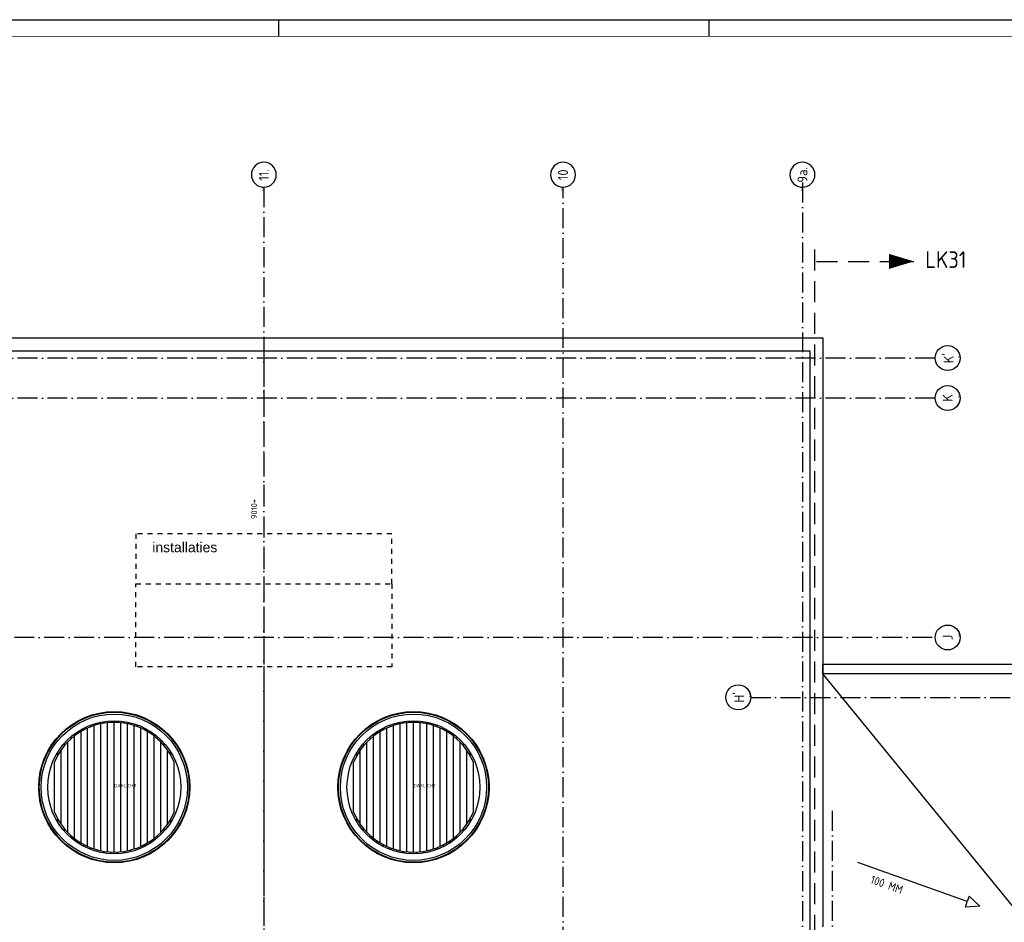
# Model space of a CAD drawing. Header units: millimetres. Extents: x 92017 to 243086, y 190 to 84290.
# Tile 10 of 19: x 149847 to 179461, y 57153 to 84290. Entities that reach past the tile are written whole.
import ezdxf
from ezdxf.enums import TextEntityAlignment as Align

# ---------------------------------------------------------------- set-up
doc = ezdxf.new("R2010")
doc.units = ezdxf.units.MM
doc.header["$LTSCALE"] = 100
for name, pattern in [('DASHDOT', [9, 6, -1.5, 0, -1.5]), ('DASHED', [3, 1.5, -1.5]), ('HIDDEN', [9.525, 6.35, -3.175])]:
    doc.linetypes.add(name, pattern=pattern)
doc.layers.get('0').update_dxf_attribs({"linetype": 'CONTINUOUS'})
for name, color, linetype in [('AB$1A---_ATTRIB035', 3, 'CONTINUOUS'), ('AL$1A---_ALGEMEEN', 8, 'CONTINUOUS'), ('AT$1A---_TEKST018', 1, 'CONTINUOUS'), ('AT$1A---_TEKST025', 2, 'CONTINUOUS'), ('AT$1A---_TEKST035', 3, 'CONTINUOUS'), ('LIJN025', 10, 'CONTINUOUS'), ('LIJN050', 90, 'CONTINUOUS'), ('LIJN070', 130, 'CONTINUOUS'), ('TEKST25', 10, 'CONTINUOUS'), ('TEKST35', 50, 'CONTINUOUS'), ('TEKST50', 90, 'CONTINUOUS')]:
    doc.layers.add(name, color=color, linetype=linetype)
doc.styles.add('ISO', font='ISO.SHX')
doc.styles.add('MAATVOERING', font='iso.shx')
doc.styles.add('ROMAND', font='romand')
doc.styles.get("Standard").update_dxf_attribs({"font": 'iso.shx'})

# ---------------------------------------------------------------- blocks, each defined once
blk = doc.blocks.new('A0-GE')
at = {"layer": 'LIJN025'}
for p, q in [((645.5, 836), (645.5, 841)), ((775, 836), (775, 841))]:
    blk.add_line(p, q, dxfattribs=at)
blk.add_lwpolyline([(1500, 841), (1500, 0), (311, 0), (311, 841)], close=True, dxfattribs=at)
at = {"layer": 'LIJN050', "const_width": 0.2}
blk.add_lwpolyline([(1495, 836), (336, 836), (336, 5), (1495, 5)], close=True, dxfattribs=at)
at = {"layer": 'TEKST25', "style": 'ROMAND', "width": 2.899115}
blk.add_attdef('STATUS', text='', height=2.5, dxfattribs=at).set_placement((1454, 71.5), (1493, 71.5), align=Align.FIT)
at = {"layer": 'TEKST25', "style": 'ISO'}
for tag, p in [('E', (1455.25, 66)), ('NAAM-E', (1466.75, 66)), ('DATUM-E', (1485, 66)), ('D', (1455.25, 61)), ('NAAM-D', (1466.75, 61)), ('DATUM-D', (1485, 61)), ('C', (1455.25, 56)), ('NAAM-C', (1466.75, 56)), ('DATUM-C', (1485, 56)), ('B', (1455.25, 51)), ('NAAM-B', (1466.75, 51)), ('DATUM-B', (1485, 51)), ('A', (1455.25, 46)), ('NAAM-A', (1466.75, 46)), ('DATUM-A', (1485, 46))]:
    blk.add_attdef(tag, text='', height=2.5, dxfattribs=at).set_placement(p, align=Align.CENTER)
for tag, p in [('DATUM', (1332.75, 36.25)), ('SCHAAL', (1368, 36.25)), ('GETEKEND', (1398.25, 36.25)), ('GECONTOL.', (1433, 36.25)), ('FORMAAT', (1463.25, 28.25))]:
    blk.add_attdef(tag, p, '', height=2.5, dxfattribs=at)
at = {"layer": 'TEKST35', "style": 'ISO'}
for tag, p in [('PROJECT', (1334.5, 72.5)), ('PLAATS', (1334.5, 63.5)), ('INSTALLATIE-REGEL1', (1334.5, 52.5)), ('INSTALLATIE-REGEL2', (1334.5, 43.5))]:
    blk.add_attdef(tag, p, '', height=4, dxfattribs=at)
blk.add_attdef('PROJ.NR.', text='', height=4, dxfattribs=at).set_placement((1481, 23), align=Align.CENTER)
at = {"layer": 'TEKST50', "style": 'ISO'}
blk.add_attdef('FILE-NAAM', text='', height=5, dxfattribs=at).set_placement((1473.5, 7.5), align=Align.CENTER)
blk = doc.blocks.new('DAKLICHT')
at = {"layer": 'AL$1A---_ALGEMEEN', "color": 0, "linetype": 'Continuous'}
for points in [[(-900, 1730), (-900, 1786)], [(-800, -1778), (-800, 1778)], [(-700, 1820), (-700, 1873)], [(-600, -1855), (-600, 1855)], [(-500, 1885), (-500, 1936)], [(-400, -1909), (-400, 1909)], [(-300, 1927), (-300, 1977)], [(-200, -1940), (-200, 1940)], [(-100, 1947), (-100, 1997)], [(0, -1950), (0, 1950)], [(100, 1947), (100, 1997)], [(200, -1940), (200, 1940)], [(300, 1927), (300, 1977)], [(400, -1909), (400, 1909)], [(500, 1885), (500, 1936)], [(600, -1855), (600, 1855)], [(700, 1820), (700, 1873)], [(800, -1778), (800, 1778)], [(900, 1730), (900, 1786)], [(-1300, 1453), (-1300, 1520)], [(-1200, -1537), (-1200, 1537)], [(-1100, 1610), (-1100, 1670)], [(-1000, -1674), (-1000, 1674)], [(1000, -1674), (1000, 1674)], [(1100, 1610), (1100, 1670)], [(1200, -1537), (1200, 1537)], [(1300, 1453), (1300, 1520)], [(-1500, 1246), (-1500, 1323)], [(-1400, -1357), (-1400, 1357)], [(1400, -1357), (1400, 1357)], [(1500, 1246), (1500, 1323)], [(-1700, 955), (-1700, 1054)], [(-1600, -1115), (-1600, 1115)], [(1600, -1115), (1600, 1115)], [(1700, 955), (1700, 1054)], [(-1800, -750), (-1800, 750)], [(1800, -750), (1800, 750)], [(-1700, -1054), (-1700, -955)], [(1700, -1054), (1700, -955)], [(-1500, -1323), (-1500, -1246)], [(-1300, -1520), (-1300, -1453)], [(1300, -1520), (1300, -1453)], [(1500, -1323), (1500, -1246)], [(-1100, -1670), (-1100, -1610)], [(-900, -1786), (-900, -1730)], [(900, -1786), (900, -1730)], [(1100, -1670), (1100, -1610)], [(-700, -1873), (-700, -1820)], [(-500, -1936), (-500, -1885)], [(-300, -1977), (-300, -1927)], [(-100, -1997), (-100, -1947)], [(100, -1997), (100, -1947)], [(300, -1977), (300, -1927)], [(500, -1936), (500, -1885)], [(700, -1873), (700, -1820)]]:
    blk.add_lwpolyline(points, dxfattribs=at)
for radius in [2273, 2255, 2200, 2000]:
    blk.add_circle((0, 0), radius, dxfattribs=at)
for start, end in [(22.6199, 157.3801), (202.6199, 337.3801)]:
    blk.add_arc((0, 0), 1950, start, end, dxfattribs=at)
at = {"layer": 'AT$1A---_TEKST018', "linetype": 'Continuous'}
blk.add_text('DAKLICHT', height=100, dxfattribs=at).set_placement((0, 0))
blk = doc.blocks.new('1010')
at = {"layer": 'AL$1A---_ALGEMEEN', "color": 0, "linetype": 'Continuous'}
blk.add_circle((0, 750), 750, dxfattribs=at)
blk.add_attdef('STR-NAAM', text='', height=600, rotation=360, dxfattribs=at).set_placement((0, 750), align=Align.MIDDLE)
at = {"layer": 'AT$1A---_TEKST018', "linetype": 'Continuous'}
blk.add_text('1010', height=100, dxfattribs=at).set_placement((0, 0))
blk = doc.blocks.new('1011')
at = {"layer": 'AL$1A---_ALGEMEEN', "color": 0, "linetype": 'Continuous'}
blk.add_circle((-750, 0), 750, dxfattribs=at)
blk.add_attdef('STR-NAAM', text='', height=600, rotation=360, dxfattribs=at).set_placement((-750, 0), align=Align.MIDDLE)
at = {"layer": 'AT$1A---_TEKST018', "linetype": 'Continuous'}
blk.add_text('1011', height=100, dxfattribs=at).set_placement((0, 0))

msp = doc.modelspace()

# ---------------------------------------------------------------- linework, layer by layer
at = {"layer": 'AL$1A---_ALGEMEEN', "color": 1, "linetype": 'DASHDOT'}
for p, q in [((171834, 63916), (200277, 63916)), ((174290, 3196), (174290, 60616))]:
    msp.add_line(p, q, dxfattribs=at)
for points in [[(173390, 79391), (173390, 37516)], [(157190, 79253), (157190, 37516)], [(166190, 37516), (166190, 79253)], [(177382, 74116), (137180, 74116)], [(177382, 72916), (137180, 72916)], [(177290, 65716), (137090, 65716)]]:
    msp.add_lwpolyline(points, dxfattribs=at)
at = {"layer": 'AL$1A---_ALGEMEEN', "linetype": 'Continuous'}
for points in [[(140400, 57026), (140380, 57026), (140380, 74726), (174000, 74726), (174000, 57026), (173980, 57026)], [(140400, 56636), (140770, 56636), (140770, 74336), (173610, 74336), (173610, 56636), (173980, 56636)]]:
    msp.add_lwpolyline(points, dxfattribs=at)
at = {"layer": 'AL$1A---_ALGEMEEN', "linetype": 'HIDDEN'}
msp.add_lwpolyline([(157190, 74115), (157190, 40515)], dxfattribs=at)
at = {"layer": 'AL$1A---_ALGEMEEN', "linetype": 'DASHED'}
for points in [[(153340, 68830), (153340, 67330), (161040, 67330), (161040, 68830)], [(153340, 64830), (153340, 67330), (161040, 67330), (161040, 64830)]]:
    msp.add_lwpolyline(points, close=True, dxfattribs=at)
at = {"layer": 'AL$1A---_ALGEMEEN', "color": 8, "linetype": 'Continuous'}
for points in [[(174000, 64919), (197980, 64919), (197980, 64619), (174000, 64619), (174000, 64919)], [(180073, 57209), (174000, 64619)], [(178348, 57776), (175055, 58952)], [(178724, 57641), (178289, 57610), (178348, 57776)], [(178724, 57641), (178407, 57942), (178348, 57776)]]:
    msp.add_lwpolyline(points, dxfattribs=at)
at = {"layer": 'LIJN050'}
msp.add_lwpolyline([(176744, 77023, 0, 453, 0), (175990, 77023, 453, 453, 0)], format="xyseb", dxfattribs=at)
at = {"layer": 'LIJN070', "linetype": 'HIDDEN'}
for p, q in [((173766, 6261), (173766, 77632)), ((173808, 77023), (176744, 77023))]:
    msp.add_line(p, q, dxfattribs=at)

# ---------------------------------------------------------------- block references
at = {"xscale": 100, "yscale": 100, "zscale": 100}
msp.add_blockref('A0-GE', (93086, 190), dxfattribs=at)
at = {"layer": 'AL$1A---_ALGEMEEN', "color": 1, "linetype": 'DASHDOT'}
ref = msp.add_blockref('1011', (157190, 79253), dxfattribs=dict(at, xscale=-0.5, yscale=0.5, zscale=0.5, rotation=90))
ref.add_attrib('STR-NAAM', '11.', dxfattribs={"layer": 'AB$1A---_ATTRIB035', "linetype": 'Continuous', "height": 300, "rotation": 90}).set_placement((157190, 79628), align=Align.MIDDLE)
ref = msp.add_blockref('1011', (166190, 79253), dxfattribs=dict(at, xscale=-0.5, yscale=0.5, zscale=0.5, rotation=90))
ref.add_attrib('STR-NAAM', '10', dxfattribs={"layer": 'AB$1A---_ATTRIB035', "linetype": 'Continuous', "height": 300, "rotation": 90}).set_placement((166190, 79628), align=Align.MIDDLE)
ref = msp.add_blockref('1011', (173390, 79253), dxfattribs=dict(at, xscale=-0.5, yscale=0.5, zscale=0.5, rotation=90))
ref.add_attrib('STR-NAAM', '9a.', dxfattribs={"layer": 'AB$1A---_ATTRIB035', "linetype": 'Continuous', "height": 300, "rotation": 90}).set_placement((173390, 79628), align=Align.MIDDLE)
ref = msp.add_blockref('1010', (178132, 74116), dxfattribs=dict(at, xscale=0.5, yscale=0.5, zscale=0.5, rotation=90))
ref.add_attrib('STR-NAAM', "K'", dxfattribs={"layer": 'AB$1A---_ATTRIB035', "linetype": 'Continuous', "height": 300, "rotation": 90}).set_placement((177757, 74116), align=Align.MIDDLE)
ref = msp.add_blockref('1010', (178132, 72916), dxfattribs=dict(at, xscale=0.5, yscale=0.5, zscale=0.5, rotation=90))
ref.add_attrib('STR-NAAM', 'K', dxfattribs={"layer": 'AB$1A---_ATTRIB035', "linetype": 'Continuous', "height": 300, "rotation": 90}).set_placement((177757, 72916), align=Align.MIDDLE)
ref = msp.add_blockref('1010', (178132, 65716), dxfattribs=dict(at, xscale=0.5, yscale=0.5, zscale=0.5, rotation=90))
ref.add_attrib('STR-NAAM', 'J', dxfattribs={"layer": 'AB$1A---_ATTRIB035', "linetype": 'Continuous', "height": 300, "rotation": 90}).set_placement((177757, 65716), align=Align.MIDDLE)
ref = msp.add_blockref('1010', (171834, 63917), dxfattribs=dict(at, xscale=0.5, yscale=0.5, zscale=0.5, rotation=90))
ref.add_attrib('STR-NAAM', "H'", dxfattribs={"layer": 'AB$1A---_ATTRIB035', "linetype": 'Continuous', "height": 300, "rotation": 90}).set_placement((171459, 63917), align=Align.MIDDLE)
at = {"layer": 'AL$1A---_ALGEMEEN', "linetype": 'Continuous'}
for p in [(152691, 61215), (161691, 61215)]:
    msp.add_blockref('DAKLICHT', p, dxfattribs=at)

# ---------------------------------------------------------------- texts
at = {"layer": 'AT$1A---_TEKST018', "linetype": 'Continuous'}
msp.add_text('9010+', height=180, rotation=90, dxfattribs=at).set_placement((156987, 69277))
at = {"layer": 'AT$1A---_TEKST025', "color": 8, "linetype": 'Continuous', "insert": (176438, 58235), "char_height": 250, "width": 1902.82, "attachment_point": 3, "rotation": 340.3379}
msp.add_mtext('100 MM', dxfattribs=at)
at = {"layer": 'AT$1A---_TEKST035', "color": 8, "linetype": 'Continuous', "insert": (153834, 68578), "char_height": 300, "width": 2342.16, "attachment_point": 1}
msp.add_mtext('\\fArial|b0|i0|c0|p34;installaties', dxfattribs=at)
at = {"layer": 'TEKST50', "style": 'MAATVOERING'}
msp.add_text('LK31', height=500, dxfattribs=at).set_placement((177083, 76827))

doc.saveas('drawing.dxf')
